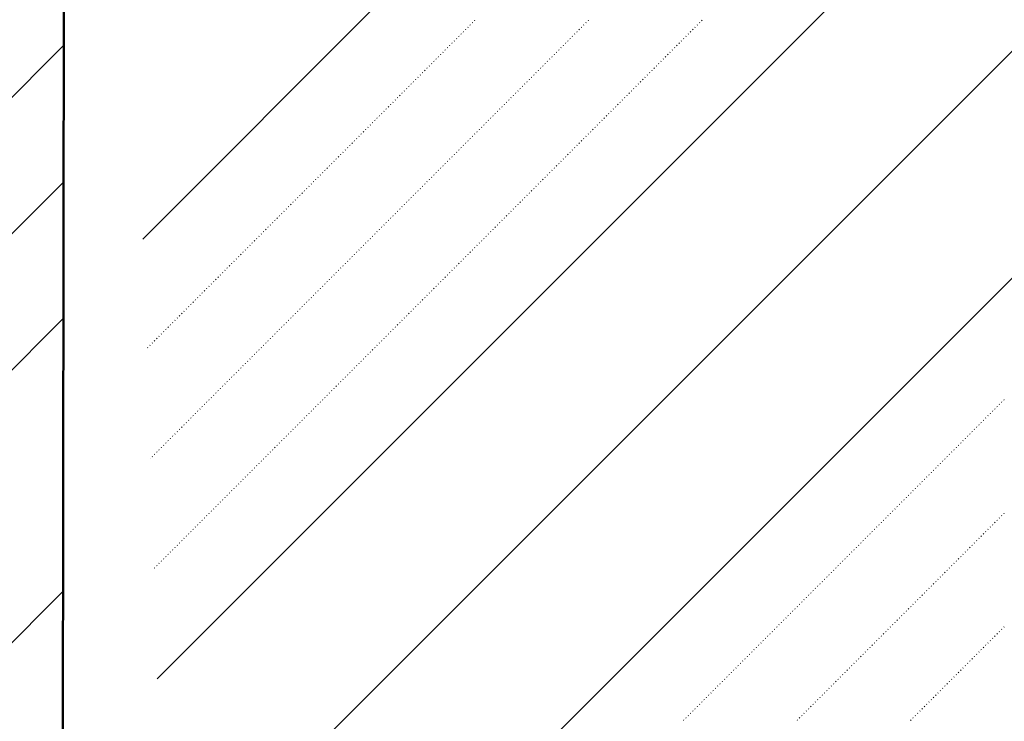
# Model space of a CAD drawing. Header units: millimetres. Extents: x 0 to 1260, y 0 to 297.
# Tile 27 of 104: x 118.68 to 126.35, y 214.72 to 220.18. Entities that reach past the tile are written whole.
import ezdxf

# ---------------------------------------------------------------- set-up
doc = ezdxf.new("R2010")
doc.units = ezdxf.units.MM
for name, pattern in [('K5LT32802', [0]), ('K5LT32806', [0]), ('K5LT_BASIC', [0])]:
    doc.linetypes.add(name, pattern=pattern)
doc.layers.add('Системный слой', color=7, linetype='Continuous')

# ---------------------------------------------------------------- blocks, each defined once
blk = doc.blocks.new('U96')
at = {"layer": 'Системный слой', "color": 7, "linetype": 'K5LT32802', "lineweight": 9}
for p, q in [((119.6394, 218.4735), (137.462, 236.2961)), ((119.753, 215.0516), (139.0406, 234.3392)), ((119.8098, 213.3406), (139.0343, 232.5651)), ((119.8666, 211.6297), (139.028, 230.7911))]:
    blk.add_line(p, q, dxfattribs=at)
at = {"layer": 'Системный слой', "color": 7, "linetype": 'K5LT32806', "lineweight": 18}
for p, q in [((122.1691, 220.1193), (122.1727, 220.1229)), ((122.1868, 220.137), (122.1903, 220.1405)), ((122.2045, 220.1547), (122.208, 220.1582)), ((122.2221, 220.1724), (122.2257, 220.1759)), ((123.053, 220.1193), (123.0565, 220.1229)), ((123.0707, 220.137), (123.0742, 220.1405)), ((123.0884, 220.1547), (123.0919, 220.1582)), ((123.106, 220.1724), (123.1096, 220.1759)), ((123.9369, 220.1193), (123.9404, 220.1229)), ((123.9546, 220.137), (123.9581, 220.1405)), ((123.9722, 220.1547), (123.9758, 220.1582)), ((123.9899, 220.1724), (123.9935, 220.1759)), ((122.0807, 220.0309), (122.0843, 220.0345)), ((122.0984, 220.0486), (122.1019, 220.0522)), ((122.1161, 220.0663), (122.1196, 220.0698)), ((122.1338, 220.084), (122.1373, 220.0875)), ((122.1514, 220.1017), (122.155, 220.1052)), ((122.9646, 220.0309), (122.9681, 220.0345)), ((122.9823, 220.0486), (122.9858, 220.0522)), ((123, 220.0663), (123.0035, 220.0698)), ((123.0176, 220.084), (123.0212, 220.0875)), ((123.0353, 220.1017), (123.0389, 220.1052)), ((123.8485, 220.0309), (123.852, 220.0345)), ((123.8662, 220.0486), (123.8697, 220.0522)), ((123.8838, 220.0663), (123.8874, 220.0698)), ((123.9015, 220.084), (123.9051, 220.0875)), ((123.9192, 220.1017), (123.9227, 220.1052)), ((122.01, 219.9602), (122.0136, 219.9638)), ((122.0277, 219.9779), (122.0312, 219.9815)), ((122.0454, 219.9956), (122.0489, 219.9991)), ((122.063, 220.0133), (122.0666, 220.0168)), ((122.8939, 219.9602), (122.8974, 219.9638)), ((122.9116, 219.9779), (122.9151, 219.9815)), ((122.9293, 219.9956), (122.9328, 219.9991)), ((122.9469, 220.0133), (122.9505, 220.0168)), ((123.7778, 219.9602), (123.7813, 219.9638)), ((123.7955, 219.9779), (123.799, 219.9815)), ((123.8131, 219.9956), (123.8167, 219.9991)), ((123.8308, 220.0133), (123.8344, 220.0168)), ((121.9393, 219.8895), (121.9428, 219.8931)), ((121.957, 219.9072), (121.9605, 219.9107)), ((121.9747, 219.9249), (121.9782, 219.9284)), ((121.9923, 219.9426), (121.9959, 219.9461)), ((122.8232, 219.8895), (122.8267, 219.8931)), ((122.8409, 219.9072), (122.8444, 219.9107)), ((122.8585, 219.9249), (122.8621, 219.9284)), ((122.8762, 219.9426), (122.8798, 219.9461)), ((123.7071, 219.8895), (123.7106, 219.8931)), ((123.7248, 219.9072), (123.7283, 219.9107)), ((123.7424, 219.9249), (123.746, 219.9284)), ((123.7601, 219.9426), (123.7636, 219.9461)), ((121.8509, 219.8011), (121.8545, 219.8047)), ((121.8686, 219.8188), (121.8721, 219.8224)), ((121.8863, 219.8365), (121.8898, 219.84)), ((121.904, 219.8542), (121.9075, 219.8577)), ((121.9216, 219.8718), (121.9252, 219.8754)), ((122.7348, 219.8011), (122.7383, 219.8047)), ((122.7525, 219.8188), (122.756, 219.8224)), ((122.7702, 219.8365), (122.7737, 219.84)), ((122.7878, 219.8542), (122.7914, 219.8577)), ((122.8055, 219.8718), (122.809, 219.8754)), ((123.6187, 219.8011), (123.6222, 219.8047)), ((123.6364, 219.8188), (123.6399, 219.8224)), ((123.654, 219.8365), (123.6576, 219.84)), ((123.6717, 219.8542), (123.6753, 219.8577)), ((123.6894, 219.8718), (123.6929, 219.8754)), ((121.7802, 219.7304), (121.7837, 219.734)), ((121.7979, 219.7481), (121.8014, 219.7516)), ((121.8156, 219.7658), (121.8191, 219.7693)), ((121.8332, 219.7835), (121.8368, 219.787)), ((122.6641, 219.7304), (122.6676, 219.734)), ((122.6818, 219.7481), (122.6853, 219.7516)), ((122.6994, 219.7658), (122.703, 219.7693)), ((122.7171, 219.7835), (122.7207, 219.787)), ((123.548, 219.7304), (123.5515, 219.734)), ((123.5657, 219.7481), (123.5692, 219.7516)), ((123.5833, 219.7658), (123.5869, 219.7693)), ((123.601, 219.7835), (123.6045, 219.787)), ((121.7095, 219.6597), (121.713, 219.6633)), ((121.7272, 219.6774), (121.7307, 219.6809)), ((121.7449, 219.6951), (121.7484, 219.6986)), ((121.7625, 219.7127), (121.7661, 219.7163)), ((122.5934, 219.6597), (122.5969, 219.6633)), ((122.6111, 219.6774), (122.6146, 219.6809)), ((122.6287, 219.6951), (122.6323, 219.6986)), ((122.6464, 219.7127), (122.6499, 219.7163)), ((123.4773, 219.6597), (123.4808, 219.6633)), ((123.4949, 219.6774), (123.4985, 219.6809)), ((123.5126, 219.6951), (123.5162, 219.6986)), ((123.5303, 219.7127), (123.5338, 219.7163)), ((121.6211, 219.5713), (121.6246, 219.5749)), ((121.6388, 219.589), (121.6423, 219.5925)), ((121.6565, 219.6067), (121.66, 219.6102)), ((121.6741, 219.6244), (121.6777, 219.6279)), ((121.6918, 219.642), (121.6954, 219.6456)), ((122.505, 219.5713), (122.5085, 219.5749)), ((122.5227, 219.589), (122.5262, 219.5925)), ((122.5403, 219.6067), (122.5439, 219.6102)), ((122.558, 219.6244), (122.5616, 219.6279)), ((122.5757, 219.642), (122.5792, 219.6456)), ((123.3889, 219.5713), (123.3924, 219.5749)), ((123.4066, 219.589), (123.4101, 219.5925)), ((123.4242, 219.6067), (123.4278, 219.6102)), ((123.4419, 219.6244), (123.4454, 219.6279)), ((123.4596, 219.642), (123.4631, 219.6456)), ((121.5504, 219.5006), (121.5539, 219.5042)), ((121.5681, 219.5183), (121.5716, 219.5218)), ((121.5858, 219.536), (121.5893, 219.5395)), ((121.6034, 219.5537), (121.607, 219.5572)), ((122.4343, 219.5006), (122.4378, 219.5042)), ((122.452, 219.5183), (122.4555, 219.5218)), ((122.4696, 219.536), (122.4732, 219.5395)), ((122.4873, 219.5537), (122.4908, 219.5572)), ((123.3182, 219.5006), (123.3217, 219.5042)), ((123.3358, 219.5183), (123.3394, 219.5218)), ((123.3535, 219.536), (123.3571, 219.5395)), ((123.3712, 219.5537), (123.3747, 219.5572)), ((121.4797, 219.4299), (121.4832, 219.4334)), ((121.4974, 219.4476), (121.5009, 219.4511)), ((121.515, 219.4653), (121.5186, 219.4688)), ((121.5327, 219.4829), (121.5363, 219.4865)), ((122.3636, 219.4299), (122.3671, 219.4334)), ((122.3812, 219.4476), (122.3848, 219.4511)), ((122.3989, 219.4653), (122.4025, 219.4688)), ((122.4166, 219.4829), (122.4201, 219.4865)), ((123.2475, 219.4299), (123.251, 219.4334)), ((123.2651, 219.4476), (123.2687, 219.4511)), ((123.2828, 219.4653), (123.2863, 219.4688)), ((123.3005, 219.4829), (123.304, 219.4865)), ((121.3913, 219.3415), (121.3948, 219.3451)), ((121.409, 219.3592), (121.4125, 219.3627)), ((121.4267, 219.3769), (121.4302, 219.3804)), ((121.4443, 219.3946), (121.4479, 219.3981)), ((121.462, 219.4122), (121.4655, 219.4158)), ((122.2752, 219.3415), (122.2787, 219.3451)), ((122.2929, 219.3592), (122.2964, 219.3627)), ((122.3105, 219.3769), (122.3141, 219.3804)), ((122.3282, 219.3946), (122.3317, 219.3981)), ((122.3459, 219.4122), (122.3494, 219.4158)), ((123.1591, 219.3415), (123.1626, 219.3451)), ((123.1767, 219.3592), (123.1803, 219.3627)), ((123.1944, 219.3769), (123.198, 219.3804)), ((123.2121, 219.3946), (123.2156, 219.3981)), ((123.2298, 219.4122), (123.2333, 219.4158)), ((121.3206, 219.2708), (121.3241, 219.2743)), ((121.3383, 219.2885), (121.3418, 219.292)), ((121.3559, 219.3062), (121.3595, 219.3097)), ((121.3736, 219.3238), (121.3772, 219.3274)), ((122.2045, 219.2708), (122.208, 219.2743)), ((122.2221, 219.2885), (122.2257, 219.292)), ((122.2398, 219.3062), (122.2434, 219.3097)), ((122.2575, 219.3238), (122.261, 219.3274)), ((123.0884, 219.2708), (123.0919, 219.2743)), ((123.106, 219.2885), (123.1096, 219.292)), ((123.1237, 219.3062), (123.1272, 219.3097)), ((123.1414, 219.3238), (123.1449, 219.3274)), ((121.2499, 219.2001), (121.2534, 219.2036)), ((121.2676, 219.2178), (121.2711, 219.2213)), ((121.2852, 219.2355), (121.2888, 219.239)), ((121.3029, 219.2531), (121.3064, 219.2567)), ((122.1338, 219.2001), (122.1373, 219.2036)), ((122.1514, 219.2178), (122.155, 219.2213)), ((122.1691, 219.2355), (122.1727, 219.239)), ((122.1868, 219.2531), (122.1903, 219.2567)), ((123.0176, 219.2001), (123.0212, 219.2036)), ((123.0353, 219.2178), (123.0389, 219.2213)), ((123.053, 219.2355), (123.0565, 219.239)), ((123.0707, 219.2531), (123.0742, 219.2567)), ((121.1615, 219.1117), (121.165, 219.1152)), ((121.1792, 219.1294), (121.1827, 219.1329)), ((121.1968, 219.1471), (121.2004, 219.1506)), ((121.2145, 219.1647), (121.2181, 219.1683)), ((121.2322, 219.1824), (121.2357, 219.186)), ((122.0454, 219.1117), (122.0489, 219.1152)), ((122.063, 219.1294), (122.0666, 219.1329)), ((122.0807, 219.1471), (122.0843, 219.1506)), ((122.0984, 219.1647), (122.1019, 219.1683)), ((122.1161, 219.1824), (122.1196, 219.186)), ((122.9293, 219.1117), (122.9328, 219.1152)), ((122.9469, 219.1294), (122.9505, 219.1329)), ((122.9646, 219.1471), (122.9681, 219.1506)), ((122.9823, 219.1647), (122.9858, 219.1683)), ((123, 219.1824), (123.0035, 219.186)), ((121.0908, 219.041), (121.0943, 219.0445)), ((121.1085, 219.0587), (121.112, 219.0622)), ((121.1261, 219.0764), (121.1297, 219.0799)), ((121.1438, 219.094), (121.1473, 219.0976)), ((121.9747, 219.041), (121.9782, 219.0445)), ((121.9923, 219.0587), (121.9959, 219.0622)), ((122.01, 219.0764), (122.0136, 219.0799)), ((122.0277, 219.094), (122.0312, 219.0976)), ((122.8585, 219.041), (122.8621, 219.0445)), ((122.8762, 219.0587), (122.8798, 219.0622)), ((122.8939, 219.0764), (122.8974, 219.0799)), ((122.9116, 219.094), (122.9151, 219.0976)), ((121.0201, 218.9703), (121.0236, 218.9738)), ((121.0377, 218.988), (121.0413, 218.9915)), ((121.0554, 219.0056), (121.059, 219.0092)), ((121.0731, 219.0233), (121.0766, 219.0269)), ((121.904, 218.9703), (121.9075, 218.9738)), ((121.9216, 218.988), (121.9252, 218.9915)), ((121.9393, 219.0056), (121.9428, 219.0092)), ((121.957, 219.0233), (121.9605, 219.0269)), ((122.7878, 218.9703), (122.7914, 218.9738)), ((122.8055, 218.988), (122.809, 218.9915)), ((122.8232, 219.0056), (122.8267, 219.0092)), ((122.8409, 219.0233), (122.8444, 219.0269)), ((120.9317, 218.8819), (120.9352, 218.8854)), ((120.9494, 218.8996), (120.9529, 218.9031)), ((120.967, 218.9173), (120.9706, 218.9208)), ((120.9847, 218.9349), (120.9882, 218.9385)), ((121.0024, 218.9526), (121.0059, 218.9561)), ((121.8156, 218.8819), (121.8191, 218.8854)), ((121.8332, 218.8996), (121.8368, 218.9031)), ((121.8509, 218.9173), (121.8545, 218.9208)), ((121.8686, 218.9349), (121.8721, 218.9385)), ((121.8863, 218.9526), (121.8898, 218.9561)), ((122.6994, 218.8819), (122.703, 218.8854)), ((122.7171, 218.8996), (122.7207, 218.9031)), ((122.7348, 218.9173), (122.7383, 218.9208)), ((122.7525, 218.9349), (122.756, 218.9385)), ((122.7702, 218.9526), (122.7737, 218.9561)), ((120.861, 218.8112), (120.8645, 218.8147)), ((120.8786, 218.8289), (120.8822, 218.8324)), ((120.8963, 218.8465), (120.8999, 218.8501)), ((120.914, 218.8642), (120.9175, 218.8678)), ((121.7449, 218.8112), (121.7484, 218.8147)), ((121.7625, 218.8289), (121.7661, 218.8324)), ((121.7802, 218.8465), (121.7837, 218.8501)), ((121.7979, 218.8642), (121.8014, 218.8678)), ((122.6287, 218.8112), (122.6323, 218.8147)), ((122.6464, 218.8289), (122.6499, 218.8324)), ((122.6641, 218.8465), (122.6676, 218.8501)), ((122.6818, 218.8642), (122.6853, 218.8678)), ((120.7903, 218.7405), (120.7938, 218.744)), ((120.8079, 218.7582), (120.8115, 218.7617)), ((120.8256, 218.7758), (120.8291, 218.7794)), ((120.8433, 218.7935), (120.8468, 218.797)), ((121.6741, 218.7405), (121.6777, 218.744)), ((121.6918, 218.7582), (121.6954, 218.7617)), ((121.7095, 218.7758), (121.713, 218.7794)), ((121.7272, 218.7935), (121.7307, 218.797)), ((122.558, 218.7405), (122.5616, 218.744)), ((122.5757, 218.7582), (122.5792, 218.7617)), ((122.5934, 218.7758), (122.5969, 218.7794)), ((122.6111, 218.7935), (122.6146, 218.797)), ((120.7019, 218.6521), (120.7054, 218.6556)), ((120.7195, 218.6698), (120.7231, 218.6733)), ((120.7372, 218.6874), (120.7408, 218.691)), ((120.7549, 218.7051), (120.7584, 218.7087)), ((120.7726, 218.7228), (120.7761, 218.7263)), ((121.5858, 218.6521), (121.5893, 218.6556)), ((121.6034, 218.6698), (121.607, 218.6733)), ((121.6211, 218.6874), (121.6246, 218.691)), ((121.6388, 218.7051), (121.6423, 218.7087)), ((121.6565, 218.7228), (121.66, 218.7263)), ((122.4696, 218.6521), (122.4732, 218.6556)), ((122.4873, 218.6698), (122.4908, 218.6733)), ((122.505, 218.6874), (122.5085, 218.691)), ((122.5227, 218.7051), (122.5262, 218.7087)), ((122.5403, 218.7228), (122.5439, 218.7263)), ((120.6312, 218.5814), (120.6347, 218.5849)), ((120.6488, 218.5991), (120.6524, 218.6026)), ((120.6665, 218.6167), (120.67, 218.6203)), ((120.6842, 218.6344), (120.6877, 218.6379)), ((121.515, 218.5814), (121.5186, 218.5849)), ((121.5327, 218.5991), (121.5363, 218.6026)), ((121.5504, 218.6167), (121.5539, 218.6203)), ((121.5681, 218.6344), (121.5716, 218.6379)), ((122.3989, 218.5814), (122.4025, 218.5849)), ((122.4166, 218.5991), (122.4201, 218.6026)), ((122.4343, 218.6167), (122.4378, 218.6203)), ((122.452, 218.6344), (122.4555, 218.6379)), ((120.5604, 218.5107), (120.564, 218.5142)), ((120.5781, 218.5283), (120.5817, 218.5319)), ((120.5958, 218.546), (120.5993, 218.5496)), ((120.6135, 218.5637), (120.617, 218.5672)), ((121.4443, 218.5107), (121.4479, 218.5142)), ((121.462, 218.5283), (121.4655, 218.5319)), ((121.4797, 218.546), (121.4832, 218.5496)), ((121.4974, 218.5637), (121.5009, 218.5672)), ((122.3282, 218.5107), (122.3317, 218.5142)), ((122.3459, 218.5283), (122.3494, 218.5319)), ((122.3636, 218.546), (122.3671, 218.5496)), ((122.3812, 218.5637), (122.3848, 218.5672)), ((120.4721, 218.4223), (120.4756, 218.4258)), ((120.4897, 218.44), (120.4933, 218.4435)), ((120.5074, 218.4576), (120.5109, 218.4612)), ((120.5251, 218.4753), (120.5286, 218.4788)), ((120.5428, 218.493), (120.5463, 218.4965)), ((121.3559, 218.4223), (121.3595, 218.4258)), ((121.3736, 218.44), (121.3772, 218.4435)), ((121.3913, 218.4576), (121.3948, 218.4612)), ((121.409, 218.4753), (121.4125, 218.4788)), ((121.4267, 218.493), (121.4302, 218.4965)), ((122.2398, 218.4223), (122.2434, 218.4258)), ((122.2575, 218.44), (122.261, 218.4435)), ((122.2752, 218.4576), (122.2787, 218.4612)), ((122.2929, 218.4753), (122.2964, 218.4788)), ((122.3105, 218.493), (122.3141, 218.4965)), ((120.4013, 218.3516), (120.4049, 218.3551)), ((120.419, 218.3692), (120.4226, 218.3728)), ((120.4367, 218.3869), (120.4402, 218.3905)), ((120.4544, 218.4046), (120.4579, 218.4081)), ((121.2852, 218.3516), (121.2888, 218.3551)), ((121.3029, 218.3692), (121.3064, 218.3728)), ((121.3206, 218.3869), (121.3241, 218.3905)), ((121.3383, 218.4046), (121.3418, 218.4081)), ((122.1691, 218.3516), (122.1727, 218.3551)), ((122.1868, 218.3692), (122.1903, 218.3728)), ((122.2045, 218.3869), (122.208, 218.3905)), ((122.2221, 218.4046), (122.2257, 218.4081)), ((120.3306, 218.2809), (120.3342, 218.2844)), ((120.3483, 218.2985), (120.3519, 218.3021)), ((120.366, 218.3162), (120.3695, 218.3197)), ((120.3837, 218.3339), (120.3872, 218.3374)), ((121.2145, 218.2809), (121.2181, 218.2844)), ((121.2322, 218.2985), (121.2357, 218.3021)), ((121.2499, 218.3162), (121.2534, 218.3197)), ((121.2676, 218.3339), (121.2711, 218.3374)), ((122.0984, 218.2809), (122.1019, 218.2844)), ((122.1161, 218.2985), (122.1196, 218.3021)), ((122.1338, 218.3162), (122.1373, 218.3197)), ((122.1514, 218.3339), (122.155, 218.3374)), ((120.2422, 218.1925), (120.2458, 218.196)), ((120.2599, 218.2101), (120.2635, 218.2137)), ((120.2776, 218.2278), (120.2811, 218.2314)), ((120.2953, 218.2455), (120.2988, 218.249)), ((120.313, 218.2632), (120.3165, 218.2667)), ((121.1261, 218.1925), (121.1297, 218.196)), ((121.1438, 218.2101), (121.1473, 218.2137)), ((121.1615, 218.2278), (121.165, 218.2314)), ((121.1792, 218.2455), (121.1827, 218.249)), ((121.1968, 218.2632), (121.2004, 218.2667)), ((122.01, 218.1925), (122.0136, 218.196)), ((122.0277, 218.2101), (122.0312, 218.2137)), ((122.0454, 218.2278), (122.0489, 218.2314)), ((122.063, 218.2455), (122.0666, 218.249)), ((122.0807, 218.2632), (122.0843, 218.2667)), ((120.1715, 218.1218), (120.1751, 218.1253)), ((120.1892, 218.1394), (120.1928, 218.143)), ((120.2069, 218.1571), (120.2104, 218.1607)), ((120.2246, 218.1748), (120.2281, 218.1783)), ((121.0554, 218.1218), (121.059, 218.1253)), ((121.0731, 218.1394), (121.0766, 218.143)), ((121.0908, 218.1571), (121.0943, 218.1607)), ((121.1085, 218.1748), (121.112, 218.1783)), ((121.9393, 218.1218), (121.9428, 218.1253)), ((121.957, 218.1394), (121.9605, 218.143)), ((121.9747, 218.1571), (121.9782, 218.1607)), ((121.9923, 218.1748), (121.9959, 218.1783)), ((120.1008, 218.051), (120.1044, 218.0546)), ((120.1185, 218.0687), (120.122, 218.0723)), ((120.1362, 218.0864), (120.1397, 218.0899)), ((120.1539, 218.1041), (120.1574, 218.1076)), ((120.9847, 218.051), (120.9882, 218.0546)), ((121.0024, 218.0687), (121.0059, 218.0723)), ((121.0201, 218.0864), (121.0236, 218.0899)), ((121.0377, 218.1041), (121.0413, 218.1076)), ((121.8686, 218.051), (121.8721, 218.0546)), ((121.8863, 218.0687), (121.8898, 218.0723)), ((121.904, 218.0864), (121.9075, 218.0899)), ((121.9216, 218.1041), (121.9252, 218.1076)), ((120.0124, 217.9627), (120.016, 217.9662)), ((120.0301, 217.9803), (120.0337, 217.9839)), ((120.0478, 217.998), (120.0513, 218.0016)), ((120.0655, 218.0157), (120.069, 218.0192)), ((120.0832, 218.0334), (120.0867, 218.0369)), ((120.8963, 217.9627), (120.8999, 217.9662)), ((120.914, 217.9803), (120.9175, 217.9839)), ((120.9317, 217.998), (120.9352, 218.0016)), ((120.9494, 218.0157), (120.9529, 218.0192)), ((120.967, 218.0334), (120.9706, 218.0369)), ((121.7802, 217.9627), (121.7837, 217.9662)), ((121.7979, 217.9803), (121.8014, 217.9839)), ((121.8156, 217.998), (121.8191, 218.0016)), ((121.8332, 218.0157), (121.8368, 218.0192)), ((121.8509, 218.0334), (121.8545, 218.0369)), ((119.9417, 217.8919), (119.9453, 217.8955)), ((119.9594, 217.9096), (119.9629, 217.9132)), ((119.9771, 217.9273), (119.9806, 217.9308)), ((119.9948, 217.945), (119.9983, 217.9485)), ((120.8256, 217.8919), (120.8291, 217.8955)), ((120.8433, 217.9096), (120.8468, 217.9132)), ((120.861, 217.9273), (120.8645, 217.9308)), ((120.8786, 217.945), (120.8822, 217.9485)), ((121.7095, 217.8919), (121.713, 217.8955)), ((121.7272, 217.9096), (121.7307, 217.9132)), ((121.7449, 217.9273), (121.7484, 217.9308)), ((121.7625, 217.945), (121.7661, 217.9485)), ((119.871, 217.8212), (119.8746, 217.8248)), ((119.8887, 217.8389), (119.8922, 217.8425)), ((119.9064, 217.8566), (119.9099, 217.8601)), ((119.9241, 217.8743), (119.9276, 217.8778)), ((120.7549, 217.8212), (120.7584, 217.8248)), ((120.7726, 217.8389), (120.7761, 217.8425)), ((120.7903, 217.8566), (120.7938, 217.8601)), ((120.8079, 217.8743), (120.8115, 217.8778)), ((121.6388, 217.8212), (121.6423, 217.8248)), ((121.6565, 217.8389), (121.66, 217.8425)), ((121.6741, 217.8566), (121.6777, 217.8601)), ((121.6918, 217.8743), (121.6954, 217.8778)), ((119.7826, 217.7329), (119.7862, 217.7364)), ((119.8003, 217.7505), (119.8038, 217.7541)), ((119.818, 217.7682), (119.8215, 217.7717)), ((119.8357, 217.7859), (119.8392, 217.7894)), ((119.8533, 217.8036), (119.8569, 217.8071)), ((120.6665, 217.7329), (120.67, 217.7364)), ((120.6842, 217.7505), (120.6877, 217.7541)), ((120.7019, 217.7682), (120.7054, 217.7717)), ((120.7195, 217.7859), (120.7231, 217.7894)), ((120.7372, 217.8036), (120.7408, 217.8071)), ((121.5504, 217.7329), (121.5539, 217.7364)), ((121.5681, 217.7505), (121.5716, 217.7541)), ((121.5858, 217.7682), (121.5893, 217.7717)), ((121.6034, 217.7859), (121.607, 217.7894)), ((121.6211, 217.8036), (121.6246, 217.8071)), ((119.7119, 217.6621), (119.7155, 217.6657)), ((119.7296, 217.6798), (119.7331, 217.6834)), ((119.7473, 217.6975), (119.7508, 217.701)), ((119.765, 217.7152), (119.7685, 217.7187)), ((120.5958, 217.6621), (120.5993, 217.6657)), ((120.6135, 217.6798), (120.617, 217.6834)), ((120.6312, 217.6975), (120.6347, 217.701)), ((120.6488, 217.7152), (120.6524, 217.7187)), ((121.4797, 217.6621), (121.4832, 217.6657)), ((121.4974, 217.6798), (121.5009, 217.6834)), ((121.515, 217.6975), (121.5186, 217.701)), ((121.5327, 217.7152), (121.5363, 217.7187)), ((119.6766, 217.6268), (119.6801, 217.6303)), ((119.6942, 217.6445), (119.6978, 217.648)), ((120.5251, 217.5914), (120.5286, 217.595)), ((120.5428, 217.6091), (120.5463, 217.6126)), ((120.5604, 217.6268), (120.564, 217.6303)), ((120.5781, 217.6445), (120.5817, 217.648)), ((121.409, 217.5914), (121.4125, 217.595)), ((121.4267, 217.6091), (121.4302, 217.6126)), ((121.4443, 217.6268), (121.4479, 217.6303)), ((121.462, 217.6445), (121.4655, 217.648)), ((120.4367, 217.503), (120.4402, 217.5066)), ((120.4544, 217.5207), (120.4579, 217.5243)), ((120.4721, 217.5384), (120.4756, 217.5419)), ((120.4897, 217.5561), (120.4933, 217.5596)), ((120.5074, 217.5738), (120.5109, 217.5773)), ((121.3206, 217.503), (121.3241, 217.5066)), ((121.3383, 217.5207), (121.3418, 217.5243)), ((121.3559, 217.5384), (121.3595, 217.5419)), ((121.3736, 217.5561), (121.3772, 217.5596)), ((121.3913, 217.5738), (121.3948, 217.5773)), ((120.366, 217.4323), (120.3695, 217.4359)), ((120.3837, 217.45), (120.3872, 217.4535)), ((120.4013, 217.4677), (120.4049, 217.4712)), ((120.419, 217.4854), (120.4226, 217.4889)), ((121.2499, 217.4323), (121.2534, 217.4359)), ((121.2676, 217.45), (121.2711, 217.4535)), ((121.2852, 217.4677), (121.2888, 217.4712)), ((121.3029, 217.4854), (121.3064, 217.4889)), ((120.2953, 217.3616), (120.2988, 217.3652)), ((120.313, 217.3793), (120.3165, 217.3828)), ((120.3306, 217.397), (120.3342, 217.4005)), ((120.3483, 217.4147), (120.3519, 217.4182)), ((121.1792, 217.3616), (121.1827, 217.3652)), ((121.1968, 217.3793), (121.2004, 217.3828)), ((121.2145, 217.397), (121.2181, 217.4005)), ((121.2322, 217.4147), (121.2357, 217.4182)), ((120.2069, 217.2732), (120.2104, 217.2768)), ((120.2246, 217.2909), (120.2281, 217.2944)), ((120.2422, 217.3086), (120.2458, 217.3121)), ((120.2599, 217.3263), (120.2635, 217.3298)), ((120.2776, 217.3439), (120.2811, 217.3475)), ((121.0908, 217.2732), (121.0943, 217.2768)), ((121.1085, 217.2909), (121.112, 217.2944)), ((121.1261, 217.3086), (121.1297, 217.3121)), ((121.1438, 217.3263), (121.1473, 217.3298)), ((121.1615, 217.3439), (121.165, 217.3475)), ((120.1362, 217.2025), (120.1397, 217.2061)), ((120.1539, 217.2202), (120.1574, 217.2237)), ((120.1715, 217.2379), (120.1751, 217.2414)), ((120.1892, 217.2556), (120.1928, 217.2591)), ((121.0201, 217.2025), (121.0236, 217.2061)), ((121.0377, 217.2202), (121.0413, 217.2237)), ((121.0554, 217.2379), (121.059, 217.2414)), ((121.0731, 217.2556), (121.0766, 217.2591)), ((126.3234, 217.2025), (126.3269, 217.2061)), ((126.341, 217.2202), (126.3446, 217.2237)), ((120.0655, 217.1318), (120.069, 217.1353)), ((120.0832, 217.1495), (120.0867, 217.153)), ((120.1008, 217.1672), (120.1044, 217.1707)), ((120.1185, 217.1848), (120.122, 217.1884)), ((120.9494, 217.1318), (120.9529, 217.1353)), ((120.967, 217.1495), (120.9706, 217.153)), ((120.9847, 217.1672), (120.9882, 217.1707)), ((121.0024, 217.1848), (121.0059, 217.1884)), ((126.2527, 217.1318), (126.2562, 217.1353)), ((126.2703, 217.1495), (126.2739, 217.153)), ((126.288, 217.1672), (126.2915, 217.1707)), ((126.3057, 217.1848), (126.3092, 217.1884)), ((119.9771, 217.0434), (119.9806, 217.047)), ((119.9948, 217.0611), (119.9983, 217.0646)), ((120.0124, 217.0788), (120.016, 217.0823)), ((120.0301, 217.0965), (120.0337, 217.1)), ((120.0478, 217.1141), (120.0513, 217.1177)), ((120.861, 217.0434), (120.8645, 217.047)), ((120.8786, 217.0611), (120.8822, 217.0646)), ((120.8963, 217.0788), (120.8999, 217.0823)), ((120.914, 217.0965), (120.9175, 217.1)), ((120.9317, 217.1141), (120.9352, 217.1177)), ((126.1643, 217.0434), (126.1678, 217.047)), ((126.1819, 217.0611), (126.1855, 217.0646)), ((126.1996, 217.0788), (126.2032, 217.0823)), ((126.2173, 217.0965), (126.2208, 217.1)), ((126.235, 217.1141), (126.2385, 217.1177)), ((119.9064, 216.9727), (119.9099, 216.9762)), ((119.9241, 216.9904), (119.9276, 216.9939)), ((119.9417, 217.0081), (119.9453, 217.0116)), ((119.9594, 217.0257), (119.9629, 217.0293)), ((120.7903, 216.9727), (120.7938, 216.9762)), ((120.8079, 216.9904), (120.8115, 216.9939)), ((120.8256, 217.0081), (120.8291, 217.0116)), ((120.8433, 217.0257), (120.8468, 217.0293)), ((126.0936, 216.9727), (126.0971, 216.9762)), ((126.1112, 216.9904), (126.1148, 216.9939)), ((126.1289, 217.0081), (126.1324, 217.0116)), ((126.1466, 217.0257), (126.1501, 217.0293)), ((119.818, 216.8843), (119.8215, 216.8879)), ((119.8357, 216.902), (119.8392, 216.9055)), ((119.8533, 216.9197), (119.8569, 216.9232)), ((119.871, 216.9374), (119.8746, 216.9409)), ((119.8887, 216.955), (119.8922, 216.9586)), ((120.7019, 216.8843), (120.7054, 216.8879)), ((120.7195, 216.902), (120.7231, 216.9055)), ((120.7372, 216.9197), (120.7408, 216.9232)), ((120.7549, 216.9374), (120.7584, 216.9409)), ((120.7726, 216.955), (120.7761, 216.9586)), ((126.0052, 216.8843), (126.0087, 216.8879)), ((126.0228, 216.902), (126.0264, 216.9055)), ((126.0405, 216.9197), (126.0441, 216.9232)), ((126.0582, 216.9374), (126.0617, 216.9409)), ((126.0759, 216.955), (126.0794, 216.9586)), ((119.7473, 216.8136), (119.7508, 216.8171)), ((119.765, 216.8313), (119.7685, 216.8348)), ((119.7826, 216.849), (119.7862, 216.8525)), ((119.8003, 216.8666), (119.8038, 216.8702)), ((120.6312, 216.8136), (120.6347, 216.8171)), ((120.6488, 216.8313), (120.6524, 216.8348)), ((120.6665, 216.849), (120.67, 216.8525)), ((120.6842, 216.8666), (120.6877, 216.8702)), ((125.9345, 216.8136), (125.938, 216.8171)), ((125.9521, 216.8313), (125.9557, 216.8348)), ((125.9698, 216.849), (125.9733, 216.8525)), ((125.9875, 216.8666), (125.991, 216.8702)), ((119.6962, 216.7625), (119.6978, 216.7641)), ((119.7119, 216.7783), (119.7155, 216.7818)), ((119.7296, 216.7959), (119.7331, 216.7995)), ((120.5604, 216.7429), (120.564, 216.7464)), ((120.5781, 216.7606), (120.5817, 216.7641)), ((120.5958, 216.7783), (120.5993, 216.7818)), ((120.6135, 216.7959), (120.617, 216.7995)), ((125.8637, 216.7429), (125.8673, 216.7464)), ((125.8814, 216.7606), (125.885, 216.7641)), ((125.8991, 216.7783), (125.9026, 216.7818)), ((125.9168, 216.7959), (125.9203, 216.7995)), ((120.4721, 216.6545), (120.4756, 216.658)), ((120.4897, 216.6722), (120.4933, 216.6757)), ((120.5074, 216.6899), (120.5109, 216.6934)), ((120.5251, 216.7075), (120.5286, 216.7111)), ((120.5428, 216.7252), (120.5463, 216.7288)), ((125.7754, 216.6545), (125.7789, 216.658)), ((125.793, 216.6722), (125.7966, 216.6757)), ((125.8107, 216.6899), (125.8143, 216.6934)), ((125.8284, 216.7075), (125.8319, 216.7111)), ((125.8461, 216.7252), (125.8496, 216.7288)), ((120.4013, 216.5838), (120.4049, 216.5873)), ((120.419, 216.6015), (120.4226, 216.605)), ((120.4367, 216.6192), (120.4402, 216.6227)), ((120.4544, 216.6368), (120.4579, 216.6404)), ((125.7046, 216.5838), (125.7082, 216.5873)), ((125.7223, 216.6015), (125.7259, 216.605)), ((125.74, 216.6192), (125.7435, 216.6227)), ((125.7577, 216.6368), (125.7612, 216.6404)), ((120.3306, 216.5131), (120.3342, 216.5166)), ((120.3483, 216.5308), (120.3519, 216.5343)), ((120.366, 216.5484), (120.3695, 216.552)), ((120.3837, 216.5661), (120.3872, 216.5697)), ((125.6339, 216.5131), (125.6375, 216.5166)), ((125.6516, 216.5308), (125.6552, 216.5343)), ((125.6693, 216.5484), (125.6728, 216.552)), ((125.687, 216.5661), (125.6905, 216.5697)), ((120.2422, 216.4247), (120.2458, 216.4282)), ((120.2599, 216.4424), (120.2635, 216.4459)), ((120.2776, 216.4601), (120.2811, 216.4636)), ((120.2953, 216.4777), (120.2988, 216.4813)), ((120.313, 216.4954), (120.3165, 216.4989)), ((125.5456, 216.4247), (125.5491, 216.4282)), ((125.5632, 216.4424), (125.5668, 216.4459)), ((125.5809, 216.4601), (125.5844, 216.4636)), ((125.5986, 216.4777), (125.6021, 216.4813)), ((125.6163, 216.4954), (125.6198, 216.4989)), ((120.1715, 216.354), (120.1751, 216.3575)), ((120.1892, 216.3717), (120.1928, 216.3752)), ((120.2069, 216.3893), (120.2104, 216.3929)), ((120.2246, 216.407), (120.2281, 216.4106)), ((125.4748, 216.354), (125.4784, 216.3575)), ((125.4925, 216.3717), (125.4961, 216.3752)), ((125.5102, 216.3893), (125.5137, 216.3929)), ((125.5279, 216.407), (125.5314, 216.4106)), ((120.1008, 216.2833), (120.1044, 216.2868)), ((120.1185, 216.301), (120.122, 216.3045)), ((120.1362, 216.3186), (120.1397, 216.3222)), ((120.1539, 216.3363), (120.1574, 216.3399)), ((125.4041, 216.2833), (125.4077, 216.2868)), ((125.4218, 216.301), (125.4253, 216.3045)), ((125.4395, 216.3186), (125.443, 216.3222)), ((125.4572, 216.3363), (125.4607, 216.3399)), ((126.288, 216.2833), (126.2915, 216.2868)), ((126.3057, 216.301), (126.3092, 216.3045)), ((126.3234, 216.3186), (126.3269, 216.3222)), ((126.341, 216.3363), (126.3446, 216.3399)), ((120.0124, 216.1949), (120.016, 216.1984)), ((120.0301, 216.2126), (120.0337, 216.2161)), ((120.0478, 216.2302), (120.0513, 216.2338)), ((120.0655, 216.2479), (120.069, 216.2515)), ((120.0832, 216.2656), (120.0867, 216.2691)), ((125.3157, 216.1949), (125.3193, 216.1984)), ((125.3334, 216.2126), (125.337, 216.2161)), ((125.3511, 216.2302), (125.3546, 216.2338)), ((125.3688, 216.2479), (125.3723, 216.2515)), ((125.3865, 216.2656), (125.39, 216.2691)), ((126.1996, 216.1949), (126.2032, 216.1984)), ((126.2173, 216.2126), (126.2208, 216.2161)), ((126.235, 216.2302), (126.2385, 216.2338)), ((126.2527, 216.2479), (126.2562, 216.2515)), ((126.2703, 216.2656), (126.2739, 216.2691)), ((119.9417, 216.1242), (119.9453, 216.1277)), ((119.9594, 216.1419), (119.9629, 216.1454)), ((119.9771, 216.1595), (119.9806, 216.1631)), ((119.9948, 216.1772), (119.9983, 216.1808)), ((125.245, 216.1242), (125.2486, 216.1277)), ((125.2627, 216.1419), (125.2662, 216.1454)), ((125.2804, 216.1595), (125.2839, 216.1631)), ((125.2981, 216.1772), (125.3016, 216.1808)), ((126.1289, 216.1242), (126.1324, 216.1277)), ((126.1466, 216.1419), (126.1501, 216.1454)), ((126.1643, 216.1595), (126.1678, 216.1631)), ((126.1819, 216.1772), (126.1855, 216.1808)), ((119.871, 216.0535), (119.8746, 216.057)), ((119.8887, 216.0711), (119.8922, 216.0747)), ((119.9064, 216.0888), (119.9099, 216.0924)), ((119.9241, 216.1065), (119.9276, 216.11)), ((125.1743, 216.0535), (125.1779, 216.057)), ((125.192, 216.0711), (125.1955, 216.0747)), ((125.2097, 216.0888), (125.2132, 216.0924)), ((125.2274, 216.1065), (125.2309, 216.11)), ((126.0582, 216.0535), (126.0617, 216.057)), ((126.0759, 216.0711), (126.0794, 216.0747)), ((126.0936, 216.0888), (126.0971, 216.0924)), ((126.1112, 216.1065), (126.1148, 216.11)), ((119.7826, 215.9651), (119.7862, 215.9686)), ((119.8003, 215.9828), (119.8038, 215.9863)), ((119.818, 216.0004), (119.8215, 216.004)), ((119.8357, 216.0181), (119.8392, 216.0217)), ((119.8533, 216.0358), (119.8569, 216.0393)), ((125.0859, 215.9651), (125.0895, 215.9686)), ((125.1036, 215.9828), (125.1071, 215.9863)), ((125.1213, 216.0004), (125.1248, 216.004)), ((125.139, 216.0181), (125.1425, 216.0217)), ((125.1566, 216.0358), (125.1602, 216.0393)), ((125.9698, 215.9651), (125.9733, 215.9686)), ((125.9875, 215.9828), (125.991, 215.9863)), ((126.0052, 216.0004), (126.0087, 216.004)), ((126.0228, 216.0181), (126.0264, 216.0217)), ((126.0405, 216.0358), (126.0441, 216.0393)), ((119.7296, 215.9121), (119.7331, 215.9156)), ((119.7473, 215.9297), (119.7508, 215.9333)), ((119.765, 215.9474), (119.7685, 215.9509)), ((125.0152, 215.8944), (125.0188, 215.8979)), ((125.0329, 215.9121), (125.0364, 215.9156)), ((125.0506, 215.9297), (125.0541, 215.9333)), ((125.0683, 215.9474), (125.0718, 215.9509)), ((125.8991, 215.8944), (125.9026, 215.8979)), ((125.9168, 215.9121), (125.9203, 215.9156)), ((125.9345, 215.9297), (125.938, 215.9333)), ((125.9521, 215.9474), (125.9557, 215.9509)), ((124.9445, 215.8237), (124.948, 215.8272)), ((124.9622, 215.8413), (124.9657, 215.8449)), ((124.9799, 215.859), (124.9834, 215.8626)), ((124.9975, 215.8767), (125.0011, 215.8802)), ((125.8284, 215.8237), (125.8319, 215.8272)), ((125.8461, 215.8413), (125.8496, 215.8449)), ((125.8637, 215.859), (125.8673, 215.8626)), ((125.8814, 215.8767), (125.885, 215.8802)), ((124.8561, 215.7353), (124.8597, 215.7388)), ((124.8738, 215.753), (124.8773, 215.7565)), ((124.8915, 215.7706), (124.895, 215.7742)), ((124.9092, 215.7883), (124.9127, 215.7918)), ((124.9268, 215.806), (124.9304, 215.8095)), ((125.74, 215.7353), (125.7435, 215.7388)), ((125.7577, 215.753), (125.7612, 215.7565)), ((125.7754, 215.7706), (125.7789, 215.7742)), ((125.793, 215.7883), (125.7966, 215.7918)), ((125.8107, 215.806), (125.8143, 215.8095)), ((124.7854, 215.6646), (124.7889, 215.6681)), ((124.8031, 215.6822), (124.8066, 215.6858)), ((124.8208, 215.6999), (124.8243, 215.7035)), ((124.8384, 215.7176), (124.842, 215.7211)), ((125.6693, 215.6646), (125.6728, 215.6681)), ((125.687, 215.6822), (125.6905, 215.6858)), ((125.7046, 215.6999), (125.7082, 215.7035)), ((125.7223, 215.7176), (125.7259, 215.7211)), ((124.7147, 215.5939), (124.7182, 215.5974)), ((124.7324, 215.6115), (124.7359, 215.6151)), ((124.7501, 215.6292), (124.7536, 215.6327)), ((124.7677, 215.6469), (124.7713, 215.6504)), ((125.5986, 215.5939), (125.6021, 215.5974)), ((125.6163, 215.6115), (125.6198, 215.6151)), ((125.6339, 215.6292), (125.6375, 215.6327)), ((125.6516, 215.6469), (125.6552, 215.6504)), ((124.6263, 215.5055), (124.6298, 215.509)), ((124.644, 215.5231), (124.6475, 215.5267)), ((124.6617, 215.5408), (124.6652, 215.5444)), ((124.6793, 215.5585), (124.6829, 215.562)), ((124.697, 215.5762), (124.7006, 215.5797)), ((125.5102, 215.5055), (125.5137, 215.509)), ((125.5279, 215.5231), (125.5314, 215.5267)), ((125.5456, 215.5408), (125.5491, 215.5444)), ((125.5632, 215.5585), (125.5668, 215.562)), ((125.5809, 215.5762), (125.5844, 215.5797)), ((124.5556, 215.4348), (124.5591, 215.4383)), ((124.5733, 215.4524), (124.5768, 215.456)), ((124.591, 215.4701), (124.5945, 215.4736)), ((124.6086, 215.4878), (124.6122, 215.4913)), ((125.4395, 215.4348), (125.443, 215.4383)), ((125.4572, 215.4524), (125.4607, 215.456)), ((125.4748, 215.4701), (125.4784, 215.4736)), ((125.4925, 215.4878), (125.4961, 215.4913)), ((126.3234, 215.4348), (126.3269, 215.4383)), ((126.341, 215.4524), (126.3446, 215.456)), ((124.4849, 215.364), (124.4884, 215.3676)), ((124.5026, 215.3817), (124.5061, 215.3853)), ((124.5202, 215.3994), (124.5238, 215.4029)), ((124.5379, 215.4171), (124.5415, 215.4206)), ((125.3688, 215.364), (125.3723, 215.3676)), ((125.3865, 215.3817), (125.39, 215.3853)), ((125.4041, 215.3994), (125.4077, 215.4029)), ((125.4218, 215.4171), (125.4253, 215.4206)), ((126.2527, 215.364), (126.2562, 215.3676)), ((126.2703, 215.3817), (126.2739, 215.3853)), ((126.288, 215.3994), (126.2915, 215.4029)), ((126.3057, 215.4171), (126.3092, 215.4206)), ((124.3965, 215.2757), (124.4, 215.2792)), ((124.4142, 215.2933), (124.4177, 215.2969)), ((124.4319, 215.311), (124.4354, 215.3145)), ((124.4495, 215.3287), (124.4531, 215.3322)), ((124.4672, 215.3464), (124.4707, 215.3499)), ((125.2804, 215.2757), (125.2839, 215.2792)), ((125.2981, 215.2933), (125.3016, 215.2969)), ((125.3157, 215.311), (125.3193, 215.3145)), ((125.3334, 215.3287), (125.337, 215.3322)), ((125.3511, 215.3464), (125.3546, 215.3499)), ((126.1643, 215.2757), (126.1678, 215.2792)), ((126.1819, 215.2933), (126.1855, 215.2969)), ((126.1996, 215.311), (126.2032, 215.3145)), ((126.2173, 215.3287), (126.2208, 215.3322)), ((126.235, 215.3464), (126.2385, 215.3499)), ((124.3258, 215.2049), (124.3293, 215.2085)), ((124.3435, 215.2226), (124.347, 215.2262)), ((124.3611, 215.2403), (124.3647, 215.2438)), ((124.3788, 215.258), (124.3824, 215.2615)), ((125.2097, 215.2049), (125.2132, 215.2085)), ((125.2274, 215.2226), (125.2309, 215.2262)), ((125.245, 215.2403), (125.2486, 215.2438)), ((125.2627, 215.258), (125.2662, 215.2615)), ((126.0936, 215.2049), (126.0971, 215.2085)), ((126.1112, 215.2226), (126.1148, 215.2262)), ((126.1289, 215.2403), (126.1324, 215.2438)), ((126.1466, 215.258), (126.1501, 215.2615)), ((124.2551, 215.1342), (124.2586, 215.1378)), ((124.2728, 215.1519), (124.2763, 215.1554)), ((124.2904, 215.1696), (124.294, 215.1731)), ((124.3081, 215.1873), (124.3116, 215.1908)), ((125.139, 215.1342), (125.1425, 215.1378)), ((125.1566, 215.1519), (125.1602, 215.1554)), ((125.1743, 215.1696), (125.1779, 215.1731)), ((125.192, 215.1873), (125.1955, 215.1908)), ((126.0228, 215.1342), (126.0264, 215.1378)), ((126.0405, 215.1519), (126.0441, 215.1554)), ((126.0582, 215.1696), (126.0617, 215.1731)), ((126.0759, 215.1873), (126.0794, 215.1908)), ((124.1667, 215.0458), (124.1702, 215.0494)), ((124.1844, 215.0635), (124.1879, 215.0671)), ((124.202, 215.0812), (124.2056, 215.0847)), ((124.2197, 215.0989), (124.2233, 215.1024)), ((124.2374, 215.1166), (124.2409, 215.1201)), ((125.0506, 215.0458), (125.0541, 215.0494)), ((125.0683, 215.0635), (125.0718, 215.0671)), ((125.0859, 215.0812), (125.0895, 215.0847)), ((125.1036, 215.0989), (125.1071, 215.1024)), ((125.1213, 215.1166), (125.1248, 215.1201)), ((125.9345, 215.0458), (125.938, 215.0494)), ((125.9521, 215.0635), (125.9557, 215.0671)), ((125.9698, 215.0812), (125.9733, 215.0847)), ((125.9875, 215.0989), (125.991, 215.1024)), ((126.0052, 215.1166), (126.0087, 215.1201)), ((124.096, 214.9751), (124.0995, 214.9787)), ((124.1137, 214.9928), (124.1172, 214.9963)), ((124.1313, 215.0105), (124.1349, 215.014)), ((124.149, 215.0282), (124.1525, 215.0317)), ((124.9799, 214.9751), (124.9834, 214.9787)), ((124.9975, 214.9928), (125.0011, 214.9963)), ((125.0152, 215.0105), (125.0188, 215.014)), ((125.0329, 215.0282), (125.0364, 215.0317)), ((125.8637, 214.9751), (125.8673, 214.9787)), ((125.8814, 214.9928), (125.885, 214.9963)), ((125.8991, 215.0105), (125.9026, 215.014)), ((125.9168, 215.0282), (125.9203, 215.0317)), ((124.0253, 214.9044), (124.0288, 214.908)), ((124.0429, 214.9221), (124.0465, 214.9256)), ((124.0606, 214.9398), (124.0642, 214.9433)), ((124.0783, 214.9575), (124.0818, 214.961)), ((124.9092, 214.9044), (124.9127, 214.908)), ((124.9268, 214.9221), (124.9304, 214.9256)), ((124.9445, 214.9398), (124.948, 214.9433)), ((124.9622, 214.9575), (124.9657, 214.961)), ((125.793, 214.9044), (125.7966, 214.908)), ((125.8107, 214.9221), (125.8143, 214.9256)), ((125.8284, 214.9398), (125.8319, 214.9433)), ((125.8461, 214.9575), (125.8496, 214.961)), ((123.9369, 214.816), (123.9404, 214.8196)), ((123.9546, 214.8337), (123.9581, 214.8372)), ((123.9722, 214.8514), (123.9758, 214.8549)), ((123.9899, 214.8691), (123.9935, 214.8726)), ((124.0076, 214.8867), (124.0111, 214.8903)), ((124.8208, 214.816), (124.8243, 214.8196)), ((124.8384, 214.8337), (124.842, 214.8372)), ((124.8561, 214.8514), (124.8597, 214.8549)), ((124.8738, 214.8691), (124.8773, 214.8726)), ((124.8915, 214.8867), (124.895, 214.8903)), ((125.7046, 214.816), (125.7082, 214.8196)), ((125.7223, 214.8337), (125.7259, 214.8372)), ((125.74, 214.8514), (125.7435, 214.8549)), ((125.7577, 214.8691), (125.7612, 214.8726)), ((125.7754, 214.8867), (125.7789, 214.8903)), ((123.8662, 214.7453), (123.8697, 214.7489)), ((123.8838, 214.763), (123.8874, 214.7665)), ((123.9015, 214.7807), (123.9051, 214.7842)), ((123.9192, 214.7984), (123.9227, 214.8019)), ((124.7501, 214.7453), (124.7536, 214.7489)), ((124.7677, 214.763), (124.7713, 214.7665)), ((124.7854, 214.7807), (124.7889, 214.7842)), ((124.8031, 214.7984), (124.8066, 214.8019)), ((125.6339, 214.7453), (125.6375, 214.7489)), ((125.6516, 214.763), (125.6552, 214.7665)), ((125.6693, 214.7807), (125.6728, 214.7842)), ((125.687, 214.7984), (125.6905, 214.8019)), ((123.8485, 214.7276), (123.852, 214.7312)), ((124.7324, 214.7276), (124.7359, 214.7312)), ((125.6163, 214.7276), (125.6198, 214.7312))]:
    blk.add_line(p, q, dxfattribs=at)
blk = doc.blocks.new('U98')
at = {"layer": 'Системный слой', "color": 7, "linetype": 'K5LT32802', "lineweight": 9}
for p, q in [((116.019, 216.9744), (119.0234, 219.9789)), ((116.0174, 215.9122), (119.0219, 218.9166)), ((116.0159, 214.85), (119.0203, 217.8544)), ((116.0127, 212.7255), (119.0172, 215.7299))]:
    blk.add_line(p, q, dxfattribs=at)

msp = doc.modelspace()

# ---------------------------------------------------------------- linework, layer by layer
at = {"layer": 'Системный слой', "color": 7, "linetype": 'K5LT_BASIC', "lineweight": 50}
msp.add_line((119.04758, 236.29606), (119.01205, 210.86372), dxfattribs=at)

# ---------------------------------------------------------------- block references
at = {"layer": 'Системный слой'}
for name in ['U98', 'U96']:
    msp.add_blockref(name, (0, 0), dxfattribs=at)

doc.saveas('drawing.dxf')
